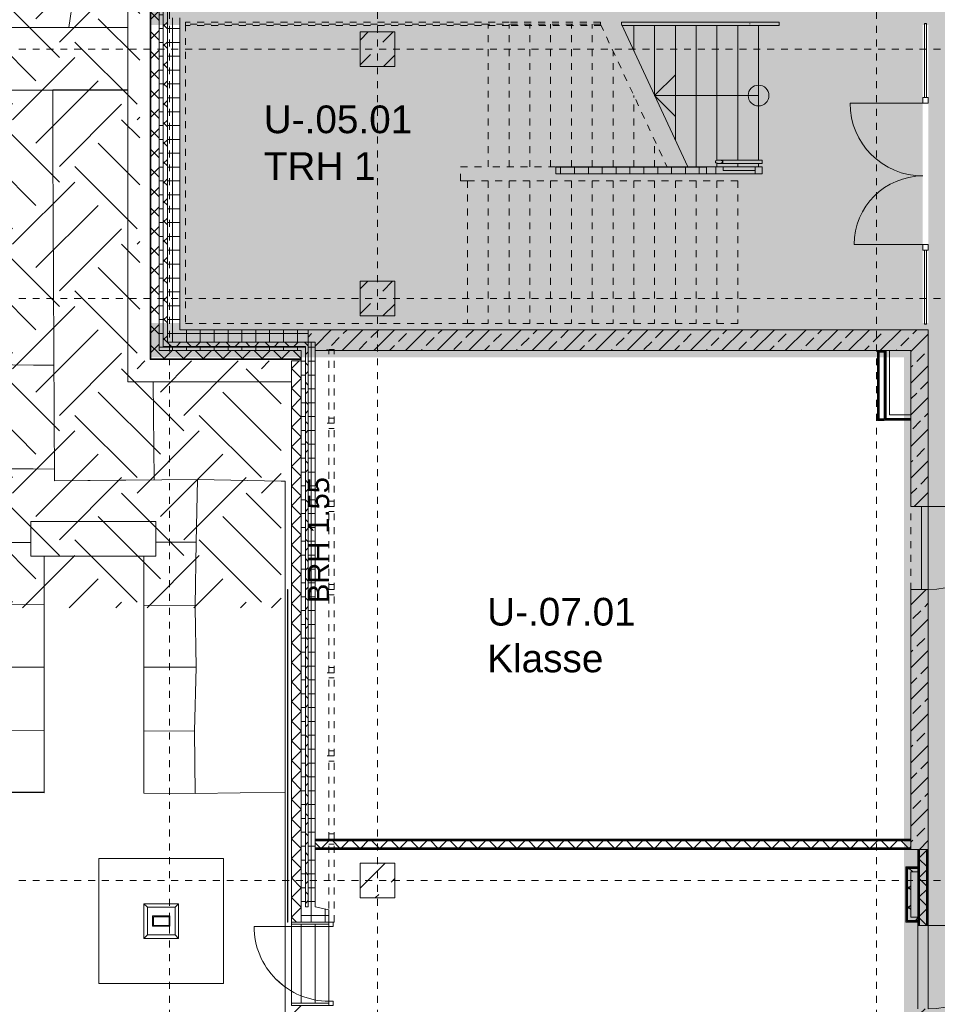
# Model space of a CAD drawing. Header units: metres. Extents: x 6 to 268, y -85 to 18.
# Tile 18 of 33: x 111 to 124, y -18 to -3. Entities that reach past the tile are written whole.
import ezdxf

# ---------------------------------------------------------------- set-up
doc = ezdxf.new("R2010")
doc.units = ezdxf.units.M
for name, pattern in [('Rasterlinie', [0.019, 0.01, -0.003, 0.003, -0.003]), ('Verdeckt', [0.003, 0.002, -0.001]), ('Über Schnittebene 1', [0.001, 0, -0.001])]:
    doc.linetypes.add(name, pattern=pattern)
for name, color, linetype, lineweight in [('A_Detailelemente', 7, 'Continuous', 9), ('A_Fassadenelemente', 7, 'Continuous', 9), ('A_Fundamente', 7, 'Continuous', 9), ('A_Geländer', 7, 'Continuous', 9), ('A_Geschossdecken', 7, 'Continuous', 9), ('A_Notizen', 7, 'Continuous', 9), ('A_Raster', 7, 'Continuous', 9), ('A_Räume_Beschriftung', 7, 'Continuous', 9), ('A_Skelettbau', 7, 'Continuous', 9), ('A_Tragwerksstützen', 7, 'Continuous', 9), ('A_Treppen', 7, 'Continuous', 9), ('A_Türen', 7, 'Continuous', 9), ('A_Wände', 7, 'Continuous', 9), ('A_Wände_Schraffur', 7, 'Continuous', 18), ('Pfeile AUF', 7, 'Continuous', 9)]:
    doc.layers.add(name, color=color, linetype=linetype, lineweight=lineweight)
for name, color, linetype, lineweight, true_color in [('A_Linien', 5, 'Continuous', 9, 0x0000ff), ('A_Linien_Verdeckt', 8, 'Verdeckt', 9, 0x808080), ('GSH_Gelaende_an_SH-TH-S-_dwg', 8, 'Continuous', 9, 0x767676), ('LA_Boeschung_Neu', 8, 'Continuous', 9, 0x808080), ('LA_G_Stufen', 8, 'Continuous', 9, 0x808080), ('LA_G_Stufen_Auflagen', 8, 'Continuous', 9, 0x808080)]:
    doc.layers.add(name, color=color, linetype=linetype, lineweight=lineweight, true_color=true_color)
doc.styles.add('Arial_2', font='arial.ttf', dxfattribs={"height": 0.3})
doc.styles.add('Arial_B', font='txt', dxfattribs={"height": 0.4})
pattern_1 = [(0, (95.50816, -2), (0, 0.2), []), (90, (95.50816, -2), (-0.2, 0), [])]
pattern_2 = [(45, (95.50816, -2), (-0.1414214, 0.1414214), []), (135, (95.50816, -2), (-0.1414214, -0.1414214), [])]
pattern_3 = [(45, (95.50816, -2), (-0.35921, 0.35921), []), (45, (95.86716, -2), (-0.35921, 0.35921), [0.254, -0.254])]
pattern_4 = [(45, (95.50816, -2), (-0.2283955, 0.2283955), []), (45, (95.73616, -2), (-0.2283955, 0.2283955), [0.161, -0.081])]

# ---------------------------------------------------------------- blocks, each defined once
blk = doc.blocks.new('GSH_Gelaende_an_SH-TH-S-_dwg_Böschung18-6880964-BS_Uebersicht_U1_BRANDSCHUTZ')
at = {"layer": 'LA_Boeschung_Neu'}
for p, q in [((12.002, 1.539), (12.002, 0.403)), ((12.448, 0.403), (12.5, 1.491)), ((12.998, 1.443), (12.897, 0.403)), ((13.399, 0.403), (13.495, 1.395)), ((13.993, 1.347), (13.902, 0.403)), ((14.404, 0.403), (14.491, 1.298)), ((14.989, 1.25), (14.907, 0.403)), ((15.388, 0.403), (15.486, 1.202)), ((15.981, 1.13), (15.873, 0.403)), ((16.378, 0.403), (16.476, 1.057)), ((16.97, 0.983), (16.884, 0.403)), ((17.389, 0.403), (17.465, 0.91)), ((17.959, 0.836), (17.895, 0.403)), ((18.4, 0.403), (18.454, 0.763)), ((18.948, 0.69), (18.86, 0.096)), ((12.002, 0.403), (12.002, -3.582)), ((12.379, -1.046), (12.448, 0.403)), ((12.897, 0.403), (12.512, -3.582)), ((13.255, -1.094), (13.399, 0.403)), ((13.902, 0.403), (13.516, -3.582)), ((14.255, -1.142), (14.404, 0.403)), ((14.907, 0.403), (14.521, -3.582)), ((15.193, -1.196), (15.388, 0.403)), ((15.873, 0.403), (15.281, -3.582)), ((16.131, -1.263), (16.378, 0.403)), ((16.884, 0.403), (16.292, -3.582)), ((17.164, -1.115), (17.389, 0.403)), ((17.895, 0.403), (17.434, -2.697)), ((18.197, -0.967), (18.4, 0.403)), ((18.86, 0.096), (18.445, -2.697))]:
    blk.add_line(p, q, dxfattribs=at)
blk = doc.blocks.new('GSH_Gelaende_an_SH-TH-S-_dwg-3227141-BS_Uebersicht_U1_BRANDSCHUTZ')
at = {"layer": 'LA_Boeschung_Neu'}
for p, q in [((-24.327, -58.434), (-29.507, -58.434)), ((-29.507, -58.434), (-24.327, -58.434))]:
    blk.add_line(p, q, dxfattribs=at)
at = {"layer": 'LA_G_Stufen'}
for p, q in [((-24.327, -58.434), (-29.507, -58.434)), ((-29.507, -59.342), (-24.327, -59.342)), ((-23.927, -65.863), (-23.342, -65.861)), ((-27.79, -67.672), (-25.537, -67.668)), ((-24.097, -67.666), (-23.345, -67.665)), ((-27.797, -68.571), (-25.537, -68.581)), ((-24.097, -68.587), (-23.369, -68.59)), ((-23.356, -69.489), (-22.057, -69.471))]:
    blk.add_line(p, q, dxfattribs=at)
at = {"layer": 'LA_G_Stufen', "flags": 128}
for points in [[(-24.327, -59.334), (-25.413, -59.334), (-25.413, -60.214), (-25.389, -64.979), (-23.323, -64.958), (-22.117, -64.981)], [(-25.413, -59.336), (-25.413, -60.214), (-25.389, -64.979), (-23.95, -64.965), (-23.965, -63.548)], [(-25.537, -66.769), (-27.21, -66.763), (-27.204, -64.803), (-27.204, -63.287), (-27.233, -61.124), (-29.507, -61.113)], [(-27.202, -63.287), (-25.692, -63.307), (-25.397, -63.311)], [(-25.389, -64.808), (-25.695, -64.807), (-27.204, -64.803)], [(-26.311, -64.806), (-26.306, -65.868), (-25.727, -65.867)], [(-22.117, -64.981), (-22.057, -64.982), (-22.057, -69.471), (-22.057, -78.147), (-23.359, -78.159)], [(-23.323, -64.958), (-23.342, -65.861), (-23.355, -66.775)], [(-25.537, -66.067), (-25.537, -66.769), (-25.537, -66.809)], [(-24.097, -66.809), (-24.097, -66.773), (-24.097, -66.067)], [(-24.097, -66.773), (-23.355, -66.775), (-23.355, -66.809)], [(-25.537, -66.809), (-25.537, -67.668), (-25.537, -68.581), (-25.537, -69.481), (-27.805, -69.473), (-29.315, -69.463), (-29.88, -69.465), (-29.87, -73.939), (-29.883, -75.456), (-29.883, -77.437), (-27.934, -77.437), (-27.927, -75.474), (-23.358, -75.474), (-22.057, -75.467)], [(-23.355, -66.809), (-23.345, -67.665), (-23.369, -68.59), (-23.356, -69.489), (-24.097, -69.486), (-24.097, -68.587), (-24.097, -67.666), (-24.097, -66.809)]]:
    blk.add_lwpolyline(points, dxfattribs=at)
at = {"layer": 'LA_G_Stufen_Auflagen', "flags": 128}
blk.add_lwpolyline([(-25.537, -69.481), (-25.537, -68.581), (-27.797, -68.561), (-27.8, -69.473), (-25.537, -69.473)], dxfattribs=at)
blk.add_blockref('GSH_Gelaende_an_SH-TH-S-_dwg_Böschung18-6880964-BS_Uebersicht_U1_BRANDSCHUTZ', (-41.473, -54.852))
blk = doc.blocks.new('Fertigbeton-rechteckige Stütze mit Konsole - 500 x 500 - 1 Konsole_A_K_7_8-1081934-BS_Uebersicht_U1_BRANDSCHUTZ')
at = {"layer": 'A_Tragwerksstützen'}
h = blk.add_hatch(dxfattribs=at)
h.set_pattern_fill('FP_46', color=256, style=0, pattern_type=2)
h.set_pattern_definition([(45, (-20.756, 13.897), (-0.35921, 0.35921), []), (45, (-20.397, 13.897), (-0.35921, 0.35921), [0.254, -0.254])])
h.paths.add_polyline_path([(-0.25, -0.25), (0.25, -0.25), (0.25, 0.25), (-0.25, 0.25)], flags=0)
at = {"layer": 'A_Tragwerksstützen', "lineweight": 18}
for p, q in [((0.25, 0.25), (-0.25, 0.25)), ((-0.25, 0.25), (-0.25, -0.25)), ((0.25, -0.25), (0.25, 0.25)), ((-0.25, -0.25), (0.25, -0.25))]:
    blk.add_line(p, q, dxfattribs=at)
blk = doc.blocks.new('Systemelement - Verglasung-6938346-BS_Uebersicht_U1_BRANDSCHUTZ')
at = {"layer": 'A_Fassadenelemente'}
for p, q in [((0.535, 0.015), (-0.535, 0.015)), ((-0.535, 0.015), (-0.535, -0.015)), ((-0.535, -0.015), (0.535, -0.015))]:
    blk.add_line(p, q, dxfattribs=at)
blk = doc.blocks.new('Systemelement - Verglasung-V58-BS_Uebersicht_U1_BRANDSCHUTZ')
at = {"layer": 'A_Fassadenelemente'}
for p, q in [((0.535, 0.015), (-0.535, 0.015)), ((0.535, -0.015), (0.535, 0.015)), ((-0.535, -0.015), (0.535, -0.015))]:
    blk.add_line(p, q, dxfattribs=at)
blk = doc.blocks.new('GSH_Fassade_Tuer_2flg - I_Glass_Grau-6938370-BS_Uebersicht_U1_BRANDSCHUTZ')
at = {"layer": 'A_Türen'}
for p, q in [((-1.02, 0.04), (-1.1, 0.04)), ((-1.1, 0.04), (-1.1, -0.04)), ((-1.02, -0.04), (-1.02, 0.04)), ((1.1, 0.04), (1.02, 0.04)), ((1.02, 0.04), (1.02, -0.04)), ((1.1, -0.04), (1.1, 0.04)), ((-1.1, -0.04), (-1.02, -0.04)), ((-1.02, -0.04), (-1.02, -1.09)), ((1.02, -0.04), (1.1, -0.04)), ((1.02, -0.04), (1.02, -1.03))]:
    blk.add_line(p, q, dxfattribs=at)
for centre, radius, start, end in [((-1.02, -0.04), 1.05, 270, 360), ((1.02, -0.04), 0.99, 180, 270)]:
    blk.add_arc(centre, radius, start, end, dxfattribs=at)
blk = doc.blocks.new('GSH_Tuer_I_1flg_SZ - 1200x2200_Voll-4268565-BS_Uebersicht_U1_BRANDSCHUTZ')
at = {"layer": 'A_Türen', "linetype": 'Über Schnittebene 1'}
for p, q in [((-0.6, 0.111), (0.6, 0.111)), ((-0.6, -0.139), (0.6, -0.139))]:
    blk.add_line(p, q, dxfattribs=at)
at = {"layer": 'A_Türen'}
blk.add_line((0.6, -1.339), (0.6, -0.139), dxfattribs=at)
blk.add_arc((0.6, -0.139), 1.2, 180, 270, dxfattribs=at)
blk = doc.blocks.new('GSH_Tuer_I_1flg_SZ - 1200x2200_Voll-4268573-BS_Uebersicht_U1_BRANDSCHUTZ')
at = {"layer": 'A_Türen', "linetype": 'Über Schnittebene 1'}
for p, q in [((-0.6, 0.061), (0.6, 0.061)), ((-0.6, -0.089), (0.6, -0.089))]:
    blk.add_line(p, q, dxfattribs=at)
at = {"layer": 'A_Türen'}
blk.add_line((0.6, -1.289), (0.6, -0.089), dxfattribs=at)
blk.add_arc((0.6, -0.089), 1.2, 180, 270, dxfattribs=at)
blk = doc.blocks.new('Typ des oberen Holms - Oberer Geländerholm_Innen_-4953710-BS_Uebersicht_U1_BRANDSCHUTZ')
at = {"layer": 'A_Geländer'}
for p, q in [((25.747, -5.597), (25.641, -5.597)), ((25.641, -5.597), (25.641, -5.697)), ((25.747, -5.647), (25.747, -5.597)), ((26.206, -5.597), (25.747, -5.597)), ((26.206, -5.647), (25.747, -5.647)), ((26.206, -5.597), (26.206, -5.647)), ((26.206, -5.697), (26.206, -5.647)), ((25.641, -5.697), (26.206, -5.697))]:
    blk.add_line(p, q, dxfattribs=at)
blk = doc.blocks.new('Typ des oberen Holms - Oberer Geländerholm_Innen_-V63-BS_Uebersicht_U1_BRANDSCHUTZ')
at = {"layer": 'A_Geländer'}
blk.add_line((25.641, -5.697), (25.641, -5.597), dxfattribs=at)
blk = doc.blocks.new('Typ des oberen Holms - Oberer Geländerholm_Innen_-4956439-BS_Uebersicht_U1_BRANDSCHUTZ')
at = {"layer": 'A_Geländer', "flags": 128}
blk.add_lwpolyline([(26.13, -3.537), (26.131, -3.532), (26.13, -3.527)], dxfattribs=at)
blk = doc.blocks.new('Typ des oberen Holms - Oberer Geländerholm_Innen_-V65-BS_Uebersicht_U1_BRANDSCHUTZ')
at = {"layer": 'A_Geländer', "linetype": 'Verdeckt'}
for p, q in [((17.986, -3.557), (17.986, -3.507)), ((22.656, -3.507), (17.986, -3.507)), ((23.976, -3.507), (22.656, -3.507)), ((23.976, -3.507), (23.976, -3.537)), ((23.976, -3.537), (23.985, -3.557)), ((22.656, -3.557), (17.986, -3.557)), ((23.985, -3.557), (22.656, -3.557))]:
    blk.add_line(p, q, dxfattribs=at)
at = {"layer": 'A_Geländer'}
for p, q in [((24.276, -3.507), (24.276, -3.537)), ((26.556, -3.507), (24.276, -3.507)), ((24.276, -3.537), (24.285, -3.557)), ((26.556, -3.557), (26.556, -3.507)), ((26.556, -3.557), (24.285, -3.557))]:
    blk.add_line(p, q, dxfattribs=at)
blk = doc.blocks.new('Handlauftyp - Handlauf_Innen_-5239381-BS_Uebersicht_U1_BRANDSCHUTZ')
at = {"layer": 'A_Geländer'}
for p, q in [((26.2, -5.497), (25.686, -5.497)), ((26.306, -5.497), (26.205, -5.497)), ((25.686, -5.547), (26.2, -5.547)), ((26.205, -5.547), (26.306, -5.547))]:
    blk.add_line(p, q, dxfattribs=at)
at = {"layer": 'A_Geländer', "flags": 128}
for points in [[(25.686, -5.497), (25.676, -5.497), (25.666, -5.499), (25.657, -5.501), (25.649, -5.504), (25.642, -5.508), (25.637, -5.512), (25.634, -5.517), (25.633, -5.522), (25.634, -5.527), (25.637, -5.532), (25.642, -5.536), (25.649, -5.54), (25.657, -5.543), (25.666, -5.545), (25.676, -5.546), (25.686, -5.547)], [(25.686, -5.547), (25.696, -5.546), (25.706, -5.545), (25.715, -5.543), (25.723, -5.54), (25.73, -5.536), (25.735, -5.532), (25.738, -5.527), (25.739, -5.522), (25.738, -5.517), (25.735, -5.512), (25.73, -5.508), (25.723, -5.504), (25.715, -5.501), (25.706, -5.499), (25.696, -5.497), (25.686, -5.497)]]:
    blk.add_lwpolyline(points, dxfattribs=at)
blk = doc.blocks.new('Handlauftyp - Handlauf_Innen_-V71-BS_Uebersicht_U1_BRANDSCHUTZ')
at = {"layer": 'A_Geländer'}
for p, q in [((25.739, -5.521), (25.739, -5.497)), ((26.206, -5.497), (25.739, -5.497)), ((25.739, -5.527), (25.739, -5.523)), ((25.739, -5.547), (25.739, -5.527)), ((26.306, -5.497), (26.206, -5.497)), ((26.306, -5.547), (26.306, -5.497)), ((26.206, -5.547), (25.739, -5.547)), ((26.306, -5.547), (26.206, -5.547))]:
    blk.add_line(p, q, dxfattribs=at)
blk = doc.blocks.new('RHS Stütze _EN 10210-2_ - RHS 250 x 150 x 12_5-6597762-BS_Uebersicht_U1_BRANDSCHUTZ')
at = {"layer": 'A_Tragwerksstützen'}
h = blk.add_hatch(dxfattribs=at)
h.set_pattern_fill('FP_91', color=256, style=0, pattern_type=2)
h.set_pattern_definition([(135, (-14.48, -17.636), (-0.502753, -0.502753), []), (135, (-15.242, -17.636), (-0.502753, -0.502753), [])])
h.paths.add_polyline_path([(0.075, 0.125), (-0.075, 0.125), (-0.075, -0.125), (0.075, -0.125)], flags=0)
h.paths.add_polyline_path([(0.0625, 0.1125), (0.0625, -0.1125), (-0.0625, -0.1125), (-0.0625, 0.1125)], flags=0)
for p, q in [((0.075, 0.125), (-0.075, 0.125)), ((-0.075, 0.125), (-0.075, -0.125)), ((-0.0625, -0.1125), (-0.0625, 0.1125)), ((-0.0625, 0.1125), (0.0625, 0.1125)), ((0.0625, 0.1125), (0.0625, -0.1125)), ((0.075, -0.125), (0.075, 0.125)), ((-0.075, -0.125), (0.075, -0.125)), ((0.0625, -0.1125), (-0.0625, -0.1125))]:
    blk.add_line(p, q, dxfattribs=at)
blk = doc.blocks.new('Metal_Verkleidung - Metal_Verkleidung-6154593-BS_Uebersicht_U1_BRANDSCHUTZ')
at = {"layer": 'A_Wände', "lineweight": 18}
for p, q in [((20.056, -16.497), (19.516, -16.497)), ((19.516, -16.497), (19.516, -16.527)), ((19.516, -16.527), (20.056, -16.527)), ((20.056, -17.667), (19.516, -17.667)), ((19.516, -17.667), (19.516, -17.697)), ((19.516, -17.697), (20.056, -17.697))]:
    blk.add_line(p, q, dxfattribs=at)
blk = doc.blocks.new('GSH_Koecherfundamente_ohneFundamentplatte - 180_180_50-106 cm-6597765-BS_Uebersicht_U1_BRANDSCHUTZ')
at = {"layer": 'A_Fundamente'}
for p, q in [((0.9, 0.9), (-0.9, 0.9)), ((-0.9, 0.9), (-0.9, -0.9)), ((0.9, -0.9), (0.9, 0.9)), ((-0.25, 0.25), (0.25, 0.25)), ((-0.25, -0.25), (-0.25, 0.25)), ((-0.25, 0.25), (-0.2, 0.2)), ((0.2, 0.2), (-0.2, 0.2)), ((-0.2, 0.2), (-0.2, -0.2)), ((0.2, 0.2), (0.25, 0.25)), ((0.2, -0.2), (0.2, 0.2)), ((0.25, 0.25), (0.25, -0.25)), ((-0.25, -0.25), (-0.2, -0.2)), ((0.25, -0.25), (-0.25, -0.25)), ((-0.2, -0.2), (0.2, -0.2)), ((0.25, -0.25), (0.2, -0.2)), ((-0.9, -0.9), (0.9, -0.9))]:
    blk.add_line(p, q, dxfattribs=at)
blk = doc.blocks.new('GSH_Fassade_Tuer_1flg - A_Glass_Blau_Eingang-6797410-BS_Uebersicht_U1_BRANDSCHUTZ')
at = {"layer": 'A_Türen'}
for p, q in [((0.54, 0.015), (0.54, 1.095)), ((-0.6, 0.015), (-0.54, 0.015)), ((-0.6, -0.045), (-0.6, 0.015)), ((-0.54, 0.015), (-0.54, -0.045)), ((0.54, 0.015), (0.6, 0.015)), ((0.54, -0.045), (0.54, 0.015)), ((0.6, 0.015), (0.6, -0.045)), ((-0.54, -0.045), (-0.6, -0.045)), ((0.6, -0.045), (0.54, -0.045))]:
    blk.add_line(p, q, dxfattribs=at)
blk.add_arc((0.54, 0.015), 1.08, 90, 180, dxfattribs=at)
blk = doc.blocks.new('IPRO_Streifenfundament - IPRO_Streifenfundament-6281014-BS_Uebersicht_U1_BRANDSCHUTZ')
at = {"layer": 'A_Fundamente'}
for p, q in [((0.65, 0), (0.15, 0)), ((0.15, 0), (0.15, -1.8)), ((0.65, -1.8), (0.65, 0)), ((0.15, -1.8), (0.65, -1.8))]:
    blk.add_line(p, q, dxfattribs=at)
blk = doc.blocks.new('Systemelement - GSH_Fassadenelement_132-132-132-6719588-BS_Uebersicht_U1_BRANDSCHUTZ')
at = {"layer": 'A_Fassadenelemente'}
for p, q in [((0.6, -0.052), (-0.6, -0.052)), ((-0.6, -0.052), (-0.6, -0.06)), ((-0.6, -0.06), (0.6, -0.06)), ((0.6, -0.06), (0.6, -0.052))]:
    blk.add_line(p, q, dxfattribs=at)

msp = doc.modelspace()

# ---------------------------------------------------------------- hatches: boundary and pattern name
at = {"layer": 'A_Detailelemente', "true_color": 0xc9c9c9}
h = msp.add_hatch(dxfattribs=at)
h.set_pattern_fill('FP_94', color=9, style=0, pattern_type=2)
h.set_pattern_definition([(45, (95.5082, -2), (0, 1.79605), [1.27, -1.27]), (45, (95.1712, -1.663), (0, 1.79605), [1.27, -1.27]), (45, (94.8342, -1.326), (0, 1.79605), [1.27, -1.27]), (135, (94.8342, -1.102), (-1.79605, 1e-16), [1.27, -1.27]), (135, (95.1712, -0.765), (-1.79605, 1e-16), [1.27, -1.27]), (135, (95.5082, -0.428), (-1.79605, 1e-16), [1.27, -1.27])])
h.paths.add_polyline_path([(114.874, -11.958), (114.874, -8.397), (112.834, -8.397), (112.834, -3.017), (115.034, -3.017), (115.034, -3.147), (115.964, -3.147), (115.964, -2.647), (116.264, -2.647), (116.264, -3.147), (118.839, -3.147), (113.955, 0.401), (107.484, 0.401), (107.484, -11.958), (110.958, -11.958)], flags=0)
at = {"layer": 'A_Detailelemente', "true_color": 0xebdb14}
msp.add_hatch(color=40, dxfattribs=at).paths.add_polyline_path([(179.449, -3.547), (180.734, -3.547), (180.734, -3.047), (112.994, -3.047), (112.994, -3.547), (177.087, -3.547)], flags=0)
at = {"layer": 'A_Detailelemente', "true_color": 0x499c4b}
msp.add_hatch(color=95, dxfattribs=at).paths.add_polyline_path([(123.864, -7.947), (124.134, -7.947), (124.134, -3.447), (113.414, -3.447), (113.414, -7.947), (122.766, -7.947)], flags=0)
at = {"layer": 'A_Detailelemente', "true_color": 0xc2e2c4}
msp.add_hatch(color=254, dxfattribs=at).paths.add_polyline_path([(168.821, -32.167), (169.515, -32.167), (169.515, -3.447), (124.214, -3.447), (124.214, -32.167), (127.514, -32.167), (127.514, -7.947), (144.539, -7.947), (144.539, -23.692), (149.189, -23.692), (149.189, -7.947), (166.214, -7.947), (166.214, -32.167), (167.828, -32.167)], flags=0)
at = {"layer": 'A_Detailelemente', "true_color": 0xf77448}
msp.add_hatch(color=23, dxfattribs=at).paths.add_polyline_path([(123.322, -6.555), (123.415, -6.544), (123.506, -6.52), (123.594, -6.486), (123.676, -6.44), (123.752, -6.385), (123.821, -6.32), (123.881, -6.248), (123.932, -6.168), (123.972, -6.083), (124.001, -5.993), (124.018, -5.901), (124.024, -5.807), (124.018, -5.713), (124.001, -5.62), (123.972, -5.531), (123.932, -5.446), (123.881, -5.366), (123.821, -5.294), (123.752, -5.229), (123.676, -5.174), (123.594, -5.128), (123.506, -5.094), (123.415, -5.07), (123.322, -5.058), (123.227, -5.058), (123.134, -5.07), (123.043, -5.094), (122.955, -5.128), (122.873, -5.174), (122.796, -5.229), (122.728, -5.294), (122.668, -5.366), (122.617, -5.446), (122.575, -5.537), (122.548, -5.62), (122.53, -5.713), (122.524, -5.807), (122.53, -5.901), (122.548, -5.993), (122.577, -6.083), (122.617, -6.168), (122.671, -6.252), (122.728, -6.32), (122.796, -6.385), (122.873, -6.44), (122.955, -6.486), (123.043, -6.52), (123.134, -6.544), (123.227, -6.555)], flags=0)
at = {"layer": 'A_Detailelemente', "true_color": 0xebdb14}
h = msp.add_hatch(color=40, dxfattribs=at)
h.paths.add_polyline_path([(124.314, -33.447), (124.314, -7.847), (112.994, -7.847), (112.994, -8.347), (123.864, -8.347), (123.864, -31.947), (115.064, -31.947), (115.064, -33.447), (122.766, -33.447)], flags=0)
h.paths.add_polyline_path([(123.864, -33.047), (115.464, -33.047), (115.464, -32.247), (123.864, -32.247), (123.864, -32.674)], flags=0)
at = {"layer": 'A_Tragwerksstützen'}
h = msp.add_hatch(dxfattribs=at)
h.set_pattern_fill('FP_28', color=256, style=0, pattern_type=2)
h.set_pattern_definition(pattern_3)
h.paths.add_polyline_path([(116.019, -4.147), (116.509, -4.147), (116.514, -4.142), (116.514, -3.652), (116.509, -3.647), (116.019, -3.647), (116.014, -3.652), (116.014, -4.142)], flags=0)
h = msp.add_hatch(dxfattribs=at)
h.set_pattern_fill('FP_28', color=256, style=0, pattern_type=2)
h.set_pattern_definition(pattern_3)
h.paths.add_polyline_path([(116.509, -7.747), (116.514, -7.742), (116.514, -7.252), (116.509, -7.247), (116.019, -7.247), (116.014, -7.252), (116.014, -7.742), (116.019, -7.747)], flags=0)
at = {"layer": 'A_Wände_Schraffur', "lineweight": 9}
h = msp.add_hatch(dxfattribs=at)
h.set_pattern_fill('FP_4', color=256, style=0, pattern_type=2)
h.set_pattern_definition(pattern_2)
h.paths.add_polyline_path([(113.114, -8.367), (113.114, -3.147), (112.994, -3.147), (112.994, -8.367)], flags=0)
h = msp.add_hatch(dxfattribs=at)
h.set_pattern_fill('FP_3', color=256, style=0, pattern_type=2)
h.set_pattern_definition(pattern_1)
h.paths.add_polyline_path([(113.114, -8.247), (113.174, -8.247), (113.174, -3.207), (113.114, -3.207), (113.114, -7.853)], flags=0)
h = msp.add_hatch(dxfattribs=at)
h.set_pattern_fill('FP_4', color=256, style=0, pattern_type=2)
h.set_pattern_definition(pattern_2)
h.paths.add_polyline_path([(113.174, -8.187), (113.234, -8.187), (113.234, -3.267), (113.174, -3.267), (113.174, -7.856)], flags=0)
h = msp.add_hatch(dxfattribs=at)
h.set_pattern_fill('FP_3', color=256, style=0, pattern_type=2)
h.set_pattern_definition(pattern_1)
h.paths.add_polyline_path([(113.319, -8.127), (113.414, -8.127), (113.414, -3.447), (113.234, -3.447), (113.234, -8.127)], flags=0)
h = msp.add_hatch(dxfattribs=at)
h.set_pattern_fill('FP_3', color=256, style=0, pattern_type=2)
h.set_pattern_definition(pattern_1)
h.paths.add_polyline_path([(118.841, -5.697), (121.014, -5.697), (121.014, -5.597), (118.841, -5.597)], flags=0)
h = msp.add_hatch(dxfattribs=at)
h.set_pattern_fill('FP_3', color=256, style=0, pattern_type=2)
h.set_pattern_definition(pattern_1)
h.paths.add_polyline_path([(113.414, -8.127), (115.264, -8.127), (115.264, -7.947), (113.414, -7.947)], flags=0)
h = msp.add_hatch(dxfattribs=at)
h.set_pattern_fill('FP_2', color=256, style=0, pattern_type=2)
h.set_pattern_definition(pattern_4)
h.paths.add_polyline_path([(123.604, -8.247), (124.214, -8.247), (124.214, -7.947), (115.264, -7.947), (115.264, -8.127), (115.364, -8.127), (115.364, -8.247), (123.592, -8.247)], flags=0)
h = msp.add_hatch(dxfattribs=at)
h.set_pattern_fill('FP_3', color=256, style=0, pattern_type=2)
h.set_pattern_definition(pattern_1)
h.paths.add_polyline_path([(115.164, -8.247), (115.224, -8.247), (115.224, -8.187), (113.174, -8.187), (113.174, -8.247), (113.414, -8.247)], flags=0)
h = msp.add_hatch(dxfattribs=at)
h.set_pattern_fill('FP_4', color=256, style=0, pattern_type=2)
h.set_pattern_definition(pattern_2)
h.paths.add_polyline_path([(115.264, -8.187), (115.264, -8.127), (113.234, -8.127), (113.234, -8.187), (115.224, -8.187)], flags=0)
h = msp.add_hatch(dxfattribs=at)
h.set_pattern_fill('FP_4', color=256, style=0, pattern_type=2)
h.set_pattern_definition(pattern_2)
h.paths.add_polyline_path([(115.264, -18.097), (115.264, -17.917), (115.224, -17.917), (115.224, -18.097)], flags=0)
h.paths.add_polyline_path([(115.264, -16.277), (115.264, -8.187), (115.224, -8.187), (115.224, -16.277)], flags=0)
h = msp.add_hatch(dxfattribs=at)
h.set_pattern_fill('FP_3', color=256, style=0, pattern_type=2)
h.set_pattern_definition(pattern_1)
h.paths.add_polyline_path([(115.264, -18.097), (115.364, -18.097), (115.364, -17.917), (115.264, -17.917)], flags=0)
h.paths.add_polyline_path([(115.364, -16.277), (115.364, -8.127), (115.264, -8.127), (115.264, -16.277)], flags=0)
h = msp.add_hatch(dxfattribs=at)
h.set_pattern_fill('FP_4', color=256, style=0, pattern_type=2)
h.set_pattern_definition(pattern_2)
h.paths.add_polyline_path([(115.164, -8.367), (115.164, -8.247), (113.114, -8.247), (113.114, -8.367), (113.319, -8.367)], flags=0)
h = msp.add_hatch(dxfattribs=at)
h.set_pattern_fill('FP_3', color=256, style=0, pattern_type=2)
h.set_pattern_definition(pattern_1)
h.paths.add_polyline_path([(115.224, -18.097), (115.224, -17.917), (115.164, -17.917), (115.164, -18.097)], flags=0)
h.paths.add_polyline_path([(115.164, -16.277), (115.224, -16.277), (115.224, -8.247), (115.164, -8.247), (115.164, -15.535)], flags=0)
h = msp.add_hatch(dxfattribs=at)
h.set_pattern_fill('FP_2', color=256, style=0, pattern_type=2)
h.set_pattern_definition(pattern_4)
h.paths.add_polyline_path([(124.172, -15.447), (124.214, -15.447), (124.214, -11.697), (123.964, -11.697), (123.964, -15.447)], flags=0)
h.paths.add_polyline_path([(124.214, -10.497), (124.214, -8.247), (123.964, -8.247), (123.964, -10.497)], flags=0)
h = msp.add_hatch(dxfattribs=at)
h.set_pattern_fill('FP_4', color=256, style=0, pattern_type=2)
h.set_pattern_definition(pattern_2)
h.paths.add_polyline_path([(115.024, -31.357), (115.164, -31.357), (115.164, -17.697), (115.024, -17.697), (115.024, -31.353)], flags=0)
h.paths.add_polyline_path([(115.164, -16.497), (115.164, -8.397), (115.024, -8.397), (115.024, -16.497)], flags=0)
h = msp.add_hatch(dxfattribs=at)
h.set_pattern_fill('FP_4', color=256, style=0, pattern_type=2)
h.set_pattern_definition(pattern_2)
h.paths.add_polyline_path([(123.864, -15.422), (123.964, -15.422), (123.964, -15.322), (115.364, -15.322), (115.364, -15.422), (122.766, -15.422)], flags=0)
h = msp.add_hatch(dxfattribs=at)
h.set_pattern_fill('FP_4', color=256, style=0, pattern_type=2)
h.set_pattern_definition(pattern_2)
h.paths.add_polyline_path([(124.189, -23.697), (124.189, -20.097), (124.089, -20.097), (124.089, -23.697)], flags=0)
h.paths.add_polyline_path([(124.089, -18.897), (124.189, -18.897), (124.189, -17.747), (124.089, -17.747)], flags=0)
h.paths.add_polyline_path([(124.089, -16.547), (124.189, -16.547), (124.189, -15.447), (124.089, -15.447), (124.089, -16.249)], flags=0)
h = msp.add_hatch(dxfattribs=at)
h.set_pattern_fill('FP_4', color=256, style=0, pattern_type=2)
h.set_pattern_definition(pattern_2)
h.paths.add_polyline_path([(123.964, -16.472), (124.064, -16.472), (124.064, -16.422), (123.964, -16.422), (123.964, -15.772), (124.064, -15.772), (124.064, -15.722), (123.914, -15.722), (123.914, -16.472), (123.947, -16.472)], flags=0)
h = msp.add_hatch(dxfattribs=at)
h.set_pattern_fill('FP_3', color=256, style=0, pattern_type=2)
h.set_pattern_definition(pattern_1)
h.paths.add_polyline_path([(115.164, -16.497), (115.564, -16.497), (115.564, -16.317), (115.364, -16.277), (115.164, -16.277)], flags=0)

# ---------------------------------------------------------------- linework, layer by layer
at = {"layer": 'A_Geschossdecken'}
for p, q in [((124.114, -11.697), (124.114, -10.497)), ((124.214, -11.697), (124.214, -10.497)), ((115.364, -16.527), (115.364, -17.667)), ((124.064, -17.747), (124.064, -16.547)), ((124.214, -17.747), (124.214, -16.547))]:
    msp.add_line(p, q, dxfattribs=at)
at = {"layer": 'A_Linien'}
for p, q in [((114.484, -16.557), (115.564, -16.557)), ((115.564, -16.557), (115.564, -17.697)), ((114.811, -17.331), (114.934, -17.434))]:
    msp.add_line(p, q, dxfattribs=at)
at = {"layer": 'A_Linien_Verdeckt'}
for p, q in [((115.639, -8.232), (115.564, -8.232)), ((115.564, -16.497), (115.564, -8.232)), ((115.639, -16.497), (115.639, -8.232)), ((115.639, -9.222), (115.564, -9.222)), ((115.639, -9.297), (115.489, -9.297)), ((115.639, -9.372), (115.564, -9.372)), ((115.639, -10.497), (115.489, -10.497)), ((115.639, -10.422), (115.564, -10.422)), ((115.639, -10.572), (115.564, -10.572)), ((115.639, -11.622), (115.564, -11.622)), ((115.639, -11.697), (115.489, -11.697)), ((115.639, -11.772), (115.564, -11.772)), ((115.639, -12.897), (115.489, -12.897)), ((115.639, -12.822), (115.564, -12.822)), ((115.639, -12.972), (115.564, -12.972)), ((115.639, -14.022), (115.564, -14.022)), ((115.639, -14.097), (115.489, -14.097)), ((115.639, -14.172), (115.564, -14.172)), ((115.639, -15.297), (115.489, -15.297)), ((115.639, -15.297), (115.489, -15.297)), ((115.639, -15.297), (115.489, -15.297)), ((115.639, -15.222), (115.564, -15.222)), ((115.639, -15.222), (115.564, -15.222)), ((115.639, -15.372), (115.564, -15.372)), ((115.639, -15.372), (115.564, -15.372)), ((115.564, -16.497), (115.639, -16.497))]:
    msp.add_line(p, q, dxfattribs=at)
at = {"layer": 'A_Raster', "linetype": 'Rasterlinie'}
for p, q in [((113.264, -66.66), (113.264, 16.72)), ((116.264, -66.66), (116.264, 16.72)), ((123.464, -66.66), (123.464, 16.72)), ((102.089, -3.897), (186.88, -3.897)), ((102.089, -7.497), (186.88, -7.497)), ((102.089, -15.897), (186.88, -15.897))]:
    msp.add_line(p, q, dxfattribs=at)
at = {"layer": 'A_Skelettbau'}
for p, q in [((112.664, -3.147), (112.664, -4.347)), ((112.664, -4.347), (112.664, -7.497)), ((112.664, -7.497), (112.664, -8.697)), ((112.664, -8.697), (114.874, -8.697)), ((114.874, -8.697), (115.024, -8.697))]:
    msp.add_line(p, q, dxfattribs=at)
at = {"layer": 'A_Tragwerksstützen', "lineweight": 18}
for p, q in [((116.019, -3.647), (116.014, -3.652)), ((116.014, -3.652), (116.014, -4.142)), ((116.509, -3.647), (116.019, -3.647)), ((116.514, -3.652), (116.509, -3.647)), ((116.514, -4.142), (116.514, -3.652)), ((116.014, -4.142), (116.019, -4.147)), ((116.019, -4.147), (116.509, -4.147)), ((116.509, -4.147), (116.514, -4.142)), ((116.019, -7.247), (116.014, -7.252)), ((116.509, -7.247), (116.019, -7.247)), ((116.514, -7.252), (116.509, -7.247)), ((116.014, -7.252), (116.014, -7.742)), ((116.514, -7.742), (116.514, -7.252)), ((116.014, -7.742), (116.019, -7.747)), ((116.019, -7.747), (116.509, -7.747)), ((116.509, -7.747), (116.514, -7.742))]:
    msp.add_line(p, q, dxfattribs=at)
at = {"layer": 'A_Treppen', "linetype": 'Verdeckt'}
for p, q in [((113.494, -3.537), (113.494, -7.857)), ((117.864, -3.537), (113.494, -3.537)), ((117.864, -5.597), (117.864, -3.537)), ((119.484, -3.537), (117.864, -3.537)), ((118.164, -5.597), (118.164, -3.537)), ((118.164, -5.597), (118.164, -3.537)), ((118.464, -5.597), (118.464, -3.537)), ((118.464, -5.597), (118.464, -3.537)), ((118.764, -5.597), (118.764, -3.537)), ((118.764, -5.597), (118.764, -3.537)), ((119.064, -5.597), (119.064, -3.537)), ((119.064, -5.597), (119.064, -3.537)), ((119.364, -5.597), (119.364, -3.537)), ((119.364, -5.597), (119.364, -3.537)), ((119.484, -3.537), (120.444, -5.597)), ((119.964, -3.924), (119.964, -3.557)), ((120.264, -4.567), (120.264, -3.557)), ((120.564, -5.21), (120.564, -3.557)), ((120.864, -5.597), (120.864, -3.557)), ((121.164, -5.501), (121.164, -3.557)), ((121.464, -5.497), (121.464, -3.557)), ((121.764, -5.497), (121.764, -3.557)), ((119.664, -5.597), (119.664, -3.924)), ((119.664, -5.597), (119.664, -3.924)), ((119.964, -5.597), (119.964, -4.567)), ((119.964, -5.597), (119.964, -4.567)), ((120.264, -5.597), (120.264, -5.21)), ((120.264, -5.597), (120.264, -5.21)), ((117.464, -5.597), (117.864, -5.597)), ((117.464, -5.797), (117.464, -5.597)), ((120.031, -5.597), (117.864, -5.597)), ((121.164, -5.597), (121.164, -5.543)), ((121.464, -5.597), (121.464, -5.547)), ((121.764, -5.597), (121.764, -5.547)), ((117.564, -5.797), (117.464, -5.797)), ((117.564, -5.797), (117.564, -7.857)), ((117.564, -5.797), (121.464, -5.797)), ((117.564, -5.797), (117.564, -7.857)), ((117.864, -5.797), (117.864, -7.857)), ((117.864, -5.797), (117.864, -7.857)), ((118.164, -5.797), (118.164, -7.857)), ((118.164, -5.797), (118.164, -7.857)), ((118.464, -5.797), (118.464, -7.857)), ((118.464, -5.797), (118.464, -7.857)), ((118.764, -5.797), (118.764, -7.857)), ((118.764, -5.797), (118.764, -7.857)), ((119.064, -5.797), (119.064, -7.857)), ((119.064, -5.797), (119.064, -7.857)), ((119.364, -5.797), (119.364, -7.857)), ((119.364, -5.797), (119.364, -7.857)), ((119.664, -5.797), (119.664, -7.857)), ((119.664, -5.797), (119.664, -7.857)), ((119.964, -5.797), (119.964, -7.857)), ((119.964, -5.797), (119.964, -7.857)), ((120.264, -5.797), (120.264, -7.857)), ((120.264, -5.797), (120.264, -7.857)), ((120.564, -5.797), (120.564, -7.857)), ((120.564, -5.797), (120.564, -7.857)), ((120.864, -5.797), (120.864, -7.857)), ((120.864, -5.797), (120.864, -7.857)), ((121.164, -5.797), (121.164, -7.857)), ((121.164, -5.797), (121.164, -7.857)), ((121.464, -5.797), (121.464, -7.857)), ((113.494, -7.857), (117.564, -7.857)), ((117.564, -7.857), (121.464, -7.857))]:
    msp.add_line(p, q, dxfattribs=at)
at = {"layer": 'A_Treppen'}
for p, q in [((119.789, -3.537), (119.784, -3.537)), ((119.784, -3.537), (120.744, -5.597)), ((119.964, -3.924), (119.964, -3.557)), ((120.264, -4.567), (120.264, -3.557)), ((120.564, -5.21), (120.564, -3.557)), ((120.864, -5.597), (120.864, -3.557)), ((121.164, -5.501), (121.164, -3.557)), ((121.464, -5.497), (121.464, -3.557)), ((121.764, -5.497), (121.764, -3.557)), ((121.164, -5.597), (121.164, -5.543)), ((121.464, -5.597), (121.464, -5.547)), ((121.764, -5.597), (121.764, -5.547))]:
    msp.add_line(p, q, dxfattribs=at)
at = {"layer": 'A_Wände', "lineweight": 18}
for p, q in [((112.984, -3.017), (112.984, -8.377)), ((113.414, -7.947), (113.414, -3.447)), ((121.014, -5.597), (118.841, -5.597)), ((118.841, -5.597), (118.841, -5.697)), ((121.014, -5.697), (121.014, -5.597)), ((118.841, -5.697), (121.014, -5.697)), ((124.214, -7.947), (113.414, -7.947)), ((124.214, -10.497), (124.214, -7.947)), ((112.984, -8.377), (115.164, -8.377)), ((113.114, -8.247), (115.164, -8.247)), ((115.164, -16.497), (115.164, -8.247)), ((115.364, -15.297), (115.364, -8.247)), ((123.579, -8.247), (115.364, -8.247)), ((123.479, -8.247), (123.479, -9.257)), ((123.579, -9.257), (123.579, -8.247)), ((123.654, -8.247), (123.964, -8.247)), ((123.654, -9.177), (123.654, -8.247)), ((123.964, -8.247), (123.964, -9.177)), ((115.024, -16.497), (115.024, -8.397)), ((115.024, -8.397), (115.164, -8.397)), ((123.964, -9.177), (123.654, -9.177)), ((123.479, -9.257), (123.579, -9.257)), ((123.579, -9.252), (123.964, -9.252)), ((123.964, -9.252), (123.964, -10.497)), ((123.964, -10.497), (124.214, -10.497)), ((124.214, -11.697), (123.964, -11.697)), ((123.964, -15.447), (123.964, -11.697)), ((124.214, -16.547), (124.214, -11.697)), ((123.964, -15.297), (115.364, -15.297)), ((115.364, -16.277), (115.364, -15.447)), ((124.214, -15.447), (115.364, -15.447)), ((124.064, -15.447), (124.064, -16.547)), ((123.889, -15.697), (123.889, -16.497)), ((124.064, -15.697), (123.889, -15.697)), ((115.564, -16.317), (115.364, -16.277)), ((115.564, -16.497), (115.564, -16.317)), ((115.024, -16.497), (115.564, -16.497)), ((123.889, -16.497), (124.064, -16.497)), ((124.064, -16.547), (124.214, -16.547))]:
    msp.add_line(p, q, dxfattribs=at)
at = {"layer": 'A_Wände'}
for p, q in [((112.994, -8.367), (112.994, -3.027)), ((113.114, -8.247), (113.114, -3.207)), ((113.174, -8.187), (113.174, -3.207)), ((113.234, -8.127), (113.234, -3.267)), ((121.014, -5.597), (121.149, -5.597)), ((121.714, -5.597), (121.814, -5.597)), ((121.814, -5.597), (121.814, -5.697)), ((121.149, -5.697), (121.014, -5.697)), ((121.814, -5.697), (121.714, -5.697)), ((115.264, -16.277), (115.264, -7.947)), ((115.224, -8.187), (113.174, -8.187)), ((115.364, -8.127), (113.234, -8.127)), ((115.224, -16.277), (115.224, -8.187)), ((115.364, -8.127), (115.364, -8.247)), ((115.164, -8.367), (112.994, -8.367)), ((123.492, -9.244), (123.492, -8.259)), ((123.579, -8.259), (123.492, -8.259)), ((123.504, -9.232), (123.504, -8.272)), ((123.579, -8.272), (123.504, -8.272)), ((123.654, -8.247), (123.579, -8.247)), ((123.592, -8.247), (123.592, -9.239)), ((123.604, -8.247), (123.604, -9.227)), ((123.504, -9.232), (123.579, -9.232)), ((123.604, -9.227), (123.964, -9.227)), ((123.964, -9.252), (123.964, -9.177)), ((123.492, -9.244), (123.579, -9.244)), ((123.592, -9.239), (123.964, -9.239)), ((115.364, -15.297), (115.364, -15.447)), ((123.964, -15.309), (115.364, -15.309)), ((123.964, -15.322), (115.364, -15.322)), ((123.964, -15.422), (115.364, -15.422)), ((123.964, -15.434), (115.364, -15.434)), ((124.077, -16.547), (124.077, -15.447)), ((124.089, -16.547), (124.089, -15.447)), ((124.189, -16.547), (124.189, -15.447)), ((124.202, -16.547), (124.202, -15.447)), ((123.902, -16.484), (123.902, -15.709)), ((124.064, -15.709), (123.902, -15.709)), ((124.064, -15.722), (123.914, -15.722)), ((123.914, -16.472), (123.914, -15.722)), ((123.964, -16.422), (123.964, -15.772)), ((124.064, -15.772), (123.964, -15.772)), ((115.224, -16.277), (115.264, -16.277)), ((123.914, -16.472), (124.064, -16.472)), ((123.964, -16.422), (124.064, -16.422)), ((115.024, -17.667), (115.024, -16.527)), ((115.164, -16.527), (115.164, -17.667)), ((123.902, -16.484), (124.064, -16.484))]:
    msp.add_line(p, q, dxfattribs=at)
at = {"layer": 'Pfeile AUF'}
for p, q in [((120.564, -4.267), (120.264, -4.567)), ((120.564, -4.867), (120.564, -4.267)), ((120.564, -4.567), (120.264, -4.567)), ((120.264, -4.567), (120.564, -4.867)), ((120.864, -4.567), (120.564, -4.567)), ((121.164, -4.567), (120.864, -4.567)), ((121.464, -4.567), (121.164, -4.567)), ((121.764, -4.567), (121.464, -4.567))]:
    msp.add_line(p, q, dxfattribs=at)
msp.add_circle((121.764, -4.567), 0.15, dxfattribs=at)

# ---------------------------------------------------------------- block references
at = {"layer": 'A_Fassadenelemente'}
for name, p, rotation in [('Systemelement - Verglasung-6938346-BS_Uebersicht_U1_BRANDSCHUTZ', (124.174, -4.062), 269.9999999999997), ('Systemelement - Verglasung-V58-BS_Uebersicht_U1_BRANDSCHUTZ', (124.174, -7.332), 269.9999999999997), ('Systemelement - GSH_Fassadenelement_132-132-132-6719588-BS_Uebersicht_U1_BRANDSCHUTZ', (115.024, -12.297), 269.9999999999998), ('Systemelement - GSH_Fassadenelement_132-132-132-6719588-BS_Uebersicht_U1_BRANDSCHUTZ', (115.024, -13.497), 269.9999999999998), ('Systemelement - GSH_Fassadenelement_132-132-132-6719588-BS_Uebersicht_U1_BRANDSCHUTZ', (115.024, -14.697), 269.9999999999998), ('Systemelement - GSH_Fassadenelement_132-132-132-6719588-BS_Uebersicht_U1_BRANDSCHUTZ', (115.024, -15.897), 269.9999999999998)]:
    msp.add_blockref(name, p, dxfattribs=dict(at, rotation=rotation))
at = {"layer": 'A_Fundamente', "rotation": 269.9999999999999}
msp.add_blockref('IPRO_Streifenfundament - IPRO_Streifenfundament-6281014-BS_Uebersicht_U1_BRANDSCHUTZ', (113.064, -10.566), dxfattribs=at)
at = {"layer": 'A_Fundamente'}
msp.add_blockref('GSH_Koecherfundamente_ohneFundamentplatte - 180_180_50-106 cm-6597765-BS_Uebersicht_U1_BRANDSCHUTZ', (113.144, -16.48), dxfattribs=at)
at = {"layer": 'A_Geländer'}
for name in ['Typ des oberen Holms - Oberer Geländerholm_Innen_-V65-BS_Uebersicht_U1_BRANDSCHUTZ', 'Typ des oberen Holms - Oberer Geländerholm_Innen_-4956439-BS_Uebersicht_U1_BRANDSCHUTZ', 'Handlauftyp - Handlauf_Innen_-5239381-BS_Uebersicht_U1_BRANDSCHUTZ', 'Handlauftyp - Handlauf_Innen_-V71-BS_Uebersicht_U1_BRANDSCHUTZ', 'Typ des oberen Holms - Oberer Geländerholm_Innen_-4953710-BS_Uebersicht_U1_BRANDSCHUTZ', 'Typ des oberen Holms - Oberer Geländerholm_Innen_-V63-BS_Uebersicht_U1_BRANDSCHUTZ']:
    msp.add_blockref(name, (95.508, 0), dxfattribs=at)
at = {"layer": 'A_Tragwerksstützen'}
msp.add_blockref('Fertigbeton-rechteckige Stütze mit Konsole - 500 x 500 - 1 Konsole_A_K_7_8-1081934-BS_Uebersicht_U1_BRANDSCHUTZ', (116.264, -15.897), dxfattribs=at)
at = {"layer": 'A_Tragwerksstützen', "rotation": 270}
msp.add_blockref('RHS Stütze _EN 10210-2_ - RHS 250 x 150 x 12_5-6597762-BS_Uebersicht_U1_BRANDSCHUTZ', (113.144, -16.48), dxfattribs=at)
at = {"layer": 'A_Türen'}
for name, p, rotation in [('GSH_Fassade_Tuer_2flg - I_Glass_Grau-6938370-BS_Uebersicht_U1_BRANDSCHUTZ', (124.174, -5.697), 269.9999999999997), ('GSH_Tuer_I_1flg_SZ - 1200x2200_Voll-4268565-BS_Uebersicht_U1_BRANDSCHUTZ', (124.075, -11.097), 89.99999999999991), ('GSH_Fassade_Tuer_1flg - A_Glass_Blau_Eingang-6797410-BS_Uebersicht_U1_BRANDSCHUTZ', (115.579, -17.097), 90.00000000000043), ('GSH_Tuer_I_1flg_SZ - 1200x2200_Voll-4268573-BS_Uebersicht_U1_BRANDSCHUTZ', (124.125, -17.147), 89.99999999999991)]:
    msp.add_blockref(name, p, dxfattribs=dict(at, rotation=rotation))
at = {"layer": 'A_Wände'}
msp.add_blockref('Metal_Verkleidung - Metal_Verkleidung-6154593-BS_Uebersicht_U1_BRANDSCHUTZ', (95.508, 0), dxfattribs=at)
at = {"layer": 'GSH_Gelaende_an_SH-TH-S-_dwg', "color": 8, "true_color": 0x808080}
msp.add_blockref('GSH_Gelaende_an_SH-TH-S-_dwg-3227141-BS_Uebersicht_U1_BRANDSCHUTZ', (136.991, 54.851), dxfattribs=at)

# ---------------------------------------------------------------- texts
at = {"layer": 'A_Notizen', "insert": (115.265, -11.89), "char_height": 0.3, "width": 2.22869, "attachment_point": 1, "rotation": 90, "style": 'Arial_2'}
msp.add_mtext('BRH 1.55', dxfattribs=at)
at = {"layer": 'A_Räume_Beschriftung', "char_height": 0.4, "attachment_point": 1, "style": 'Arial_B'}
for s, insert, width in [('U-.05.01', (114.624, -4.71), 2.64557), ('TRH 1', (114.624, -5.384), 2.00422), ('U-.07.01', (117.848, -11.816), 2.64557), ('Klasse', (117.848, -12.49), 2.22869)]:
    msp.add_mtext(s, dxfattribs=dict(at, insert=insert, width=width))

doc.saveas('drawing.dxf')
